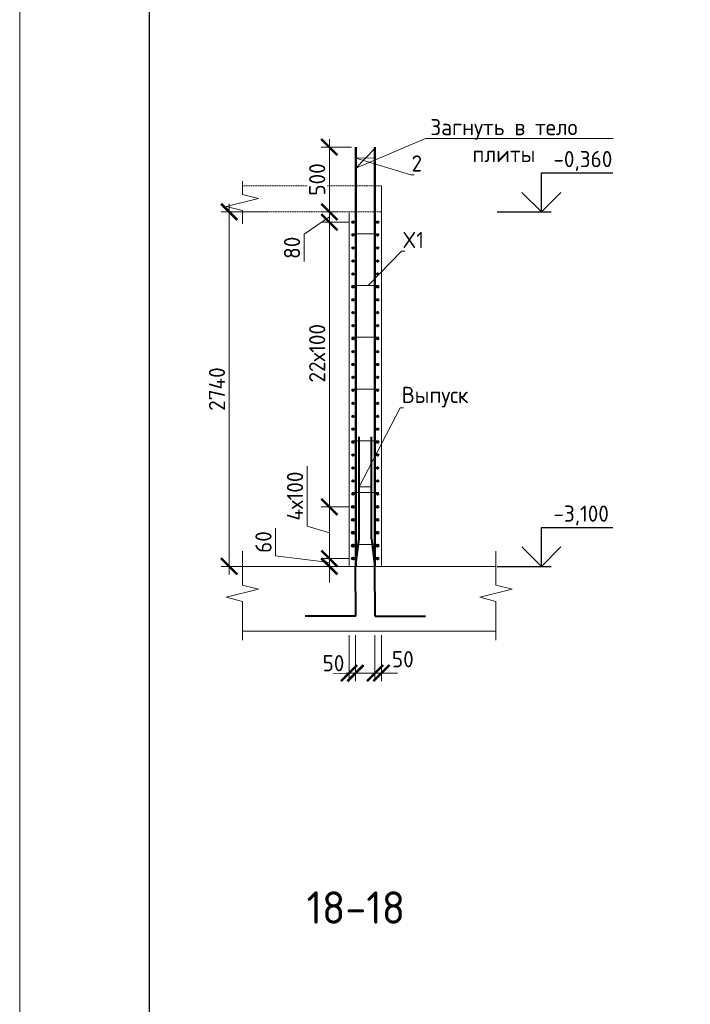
# Model space of a CAD drawing. Header units: millimetres. Extents: x 376598 to 1249954, y -318491 to -22134.
# Tile 188 of 256: x 577095 to 587459, y -65098 to -49879. Entities that reach past the tile are written whole.
import ezdxf
from ezdxf import colors
from ezdxf.entities.mleader import LeaderData, LeaderLine
from ezdxf.math import Vec2, Vec3

# ---------------------------------------------------------------- set-up
doc = ezdxf.new("R2010")
doc.units = ezdxf.units.MM
doc.linetypes.add('01 Штриховая _4 мм_', pattern=[6, 3.5, -2.5])
for name, color, linetype, lineweight in [('AF_Perekritie', 90, 'Continuous', 18), ('AF_Stena', 90, 'Continuous', 18), ('KR_Fundament', 253, 'Continuous', 18), ('Арм_шпильки', 143, 'Continuous', 18), ('Армирование', 3, 'Continuous', 40), ('АрмСтер', 2, 'Continuous', 50), ('подоснова', 151, 'Continuous', 5), ('РАЗМЕРЫ', 1, 'Continuous', 9), ('ТОНКИЕ', 7, 'Continuous', 9)]:
    doc.layers.add(name, color=color, linetype=linetype, lineweight=lineweight)
doc.layers.add('ТОЛСТЫЕ_ОСНОВНЫЕ', color=6, linetype='Continuous')
doc.styles.add('GOST-2.304_Type-B', font='GOST_Common.ttf')
doc.dimstyles.new('мой 25', dxfattribs={"dimscale": 100, "dimtxt": 2.5, "dimasz": 2.5, "dimexe": 1.25, "dimexo": 0.625, "dimtad": 1, "dimdec": 0, "dimlfac": 0.5, "dimtxsty": 'GOST-2.304_Type-B', "dimblk": 'ARCHTICK', "dimcen": 2.5, "dimdle": 1.25, "dimaunit": 1, "dimadec": 1, "dimazin": 2, "dimtfac": 1, "dimtdec": 0, "dimtmove": 1, "dimatfit": 3, "dimfxl": 6, "dimfxlon": 1, "dimtfill": 1, "dimlwd": -1, "dimlwe": -1, "dimarcsym": 0})

# ---------------------------------------------------------------- blocks, each defined once
blk = doc.blocks.new('*U58')
at = {"layer": 'ТОЛСТЫЕ_ОСНОВНЫЕ', "color": 6}
blk.add_lwpolyline([(20, 5), (1256, 5), (1256, 589), (20, 589)], close=True, dxfattribs=at)
at = {"layer": 'ТОНКИЕ'}
blk.add_lwpolyline([(0, 0), (1261, 0), (1261, 594), (0, 594)], close=True, dxfattribs=at)
blk = doc.blocks.new('_None')
blk = doc.blocks.new('_ArchTick')
at = {"color": 0, "linetype": 'ByBlock', "const_width": 0.15}
blk.add_lwpolyline([(-0.5, -0.5), (0.5, 0.5)], dxfattribs=at)
blk = doc.blocks.new('*D2454')
at = {"layer": 'DEFPOINTS', "color": 0, "lineweight": 0, "transparency": 16777216}
for p in [(581881, -52849), (582018, -52849), (582246, -53009)]:
    blk.add_point(p, dxfattribs=at)
at = {"layer": 'РАЗМЕРЫ', "color": 0, "linetype": 'Continuous', "transparency": 16777216}
for p, q in [((581881, -53134), (581881, -52724)), ((581881, -52929), (581491, -53193)), ((581956, -52849), (581756, -52849)), ((582184, -53009), (581756, -53009)), ((581491, -53193), (581491, -53618))]:
    blk.add_line(p, q, dxfattribs=at)
at = {"layer": 'РАЗМЕРЫ', "color": 0, "transparency": 16777216, "xscale": 250, "yscale": 250, "zscale": 250}
for p, rotation in [((581881, -52849), 90), ((581881, -53009), 270)]:
    blk.add_blockref('_ArchTick', p, dxfattribs=dict(at, rotation=rotation))
at = {"layer": 'РАЗМЕРЫ', "color": 0, "lineweight": 0, "transparency": 16777216, "insert": (581304, -53405), "char_height": 250, "attachment_point": 5, "rotation": 90, "style": 'GOST-2.304_Type-B', "bg_fill": 3, "box_fill_scale": 1.1, "bg_fill_color": 256, "bg_fill_true_color": 13158600, "bg_fill_transparency": 0}
blk.add_mtext('80', dxfattribs=at)
blk = doc.blocks.new('*D2455')
at = {"layer": 'DEFPOINTS', "color": 0, "lineweight": 0, "transparency": 16777216}
for p in [(582246, -57409), (581881, -58209), (582246, -58209)]:
    blk.add_point(p, dxfattribs=at)
at = {"layer": 'РАЗМЕРЫ', "color": 0, "linetype": 'Continuous', "transparency": 16777216}
for p, q in [((581537, -57706), (581537, -56781)), ((581881, -57284), (581881, -58334)), ((582184, -57409), (581756, -57409)), ((581881, -57809), (581537, -57706)), ((582184, -58209), (581756, -58209))]:
    blk.add_line(p, q, dxfattribs=at)
at = {"layer": 'РАЗМЕРЫ', "color": 0, "transparency": 16777216, "xscale": 250, "yscale": 250, "zscale": 250}
for p, rotation in [((581881, -57409), 90), ((581881, -58209), 270)]:
    blk.add_blockref('_ArchTick', p, dxfattribs=dict(at, rotation=rotation))
at = {"layer": 'РАЗМЕРЫ', "color": 0, "lineweight": 0, "transparency": 16777216, "insert": (581350, -57243), "char_height": 250, "attachment_point": 5, "rotation": 90, "style": 'GOST-2.304_Type-B', "bg_fill": 3, "box_fill_scale": 1.1, "bg_fill_color": 256, "bg_fill_true_color": 13158600, "bg_fill_transparency": 0}
blk.add_mtext('4х100', dxfattribs=at)
blk = doc.blocks.new('*D2456')
at = {"layer": 'DEFPOINTS', "color": 0, "lineweight": 0, "transparency": 16777216}
for p in [(582246, -58209), (581881, -58329), (582186, -58329)]:
    blk.add_point(p, dxfattribs=at)
at = {"layer": 'РАЗМЕРЫ', "color": 0, "linetype": 'Continuous', "transparency": 16777216}
for p, q in [((581050, -58166), (581050, -57741)), ((581881, -58209), (581881, -57959)), ((581881, -58269), (581050, -58166)), ((582184, -58209), (581756, -58209)), ((581881, -58209), (581881, -58329)), ((581881, -58209), (581881, -58329)), ((582124, -58329), (581756, -58329)), ((581881, -58329), (581881, -58579))]:
    blk.add_line(p, q, dxfattribs=at)
at = {"layer": 'РАЗМЕРЫ', "color": 0, "transparency": 16777216, "xscale": 250, "yscale": 250, "zscale": 250}
for p, rotation in [((581881, -58209), 270), ((581881, -58329), 90)]:
    blk.add_blockref('_ArchTick', p, dxfattribs=dict(at, rotation=rotation))
at = {"layer": 'РАЗМЕРЫ', "color": 0, "lineweight": 0, "transparency": 16777216, "insert": (580863, -57953), "char_height": 250, "attachment_point": 5, "rotation": 90, "style": 'GOST-2.304_Type-B', "bg_fill": 3, "box_fill_scale": 1.1, "bg_fill_color": 256, "bg_fill_true_color": 13158600, "bg_fill_transparency": 0}
blk.add_mtext('60', dxfattribs=at)
blk = doc.blocks.new('*D2083')
at = {"layer": 'DEFPOINTS', "color": 0, "lineweight": 0, "transparency": 16777216}
for p in [(581881, -51849), (582288, -51849), (581756, -52849)]:
    blk.add_point(p, dxfattribs=at)
at = {"layer": 'РАЗМЕРЫ', "color": 0, "linetype": 'Continuous', "transparency": 16777216}
for p, q in [((581881, -52974), (581881, -51724)), ((582225, -51849), (581756, -51849)), ((581818, -52849), (582006, -52849))]:
    blk.add_line(p, q, dxfattribs=at)
at = {"layer": 'РАЗМЕРЫ', "color": 0, "transparency": 16777216, "xscale": 250, "yscale": 250, "zscale": 250}
for p, rotation in [((581881, -51849), 90), ((581881, -52849), 270)]:
    blk.add_blockref('_ArchTick', p, dxfattribs=dict(at, rotation=rotation))
at = {"layer": 'РАЗМЕРЫ', "color": 0, "lineweight": 0, "transparency": 16777216, "insert": (581693, -52349), "char_height": 250, "attachment_point": 5, "rotation": 90, "style": 'GOST-2.304_Type-B', "bg_fill": 3, "box_fill_scale": 1.1, "bg_fill_color": 256, "bg_fill_true_color": 13158600, "bg_fill_transparency": 0}
blk.add_mtext('500', dxfattribs=at)
blk = doc.blocks.new('*D2084')
at = {"layer": 'DEFPOINTS', "color": 0, "lineweight": 0, "transparency": 16777216}
for p in [(582491, -52849), (580332, -58329), (582650, -58329)]:
    blk.add_point(p, dxfattribs=at)
at = {"layer": 'РАЗМЕРЫ', "color": 0, "linetype": 'Continuous', "transparency": 16777216}
for p, q in [((580332, -52724), (580332, -58454)), ((580932, -52849), (580207, -52849)), ((580932, -58329), (580207, -58329))]:
    blk.add_line(p, q, dxfattribs=at)
at = {"layer": 'РАЗМЕРЫ', "color": 0, "transparency": 16777216, "xscale": 250, "yscale": 250, "zscale": 250}
for p, rotation in [((580332, -52849), 90), ((580332, -58329), 270)]:
    blk.add_blockref('_ArchTick', p, dxfattribs=dict(at, rotation=rotation))
at = {"layer": 'РАЗМЕРЫ', "color": 0, "lineweight": 0, "transparency": 16777216, "insert": (580144, -55589), "char_height": 250, "attachment_point": 5, "rotation": 90, "style": 'GOST-2.304_Type-B', "bg_fill": 3, "box_fill_scale": 1.1, "bg_fill_color": 256, "bg_fill_true_color": 13158600, "bg_fill_transparency": 0}
blk.add_mtext('2740', dxfattribs=at)
blk = doc.blocks.new('*D2457')
at = {"layer": 'DEFPOINTS', "color": 0, "lineweight": 0, "transparency": 16777216}
for p in [(582246, -53009), (581881, -57409), (582102, -57409)]:
    blk.add_point(p, dxfattribs=at)
at = {"layer": 'РАЗМЕРЫ', "color": 0, "linetype": 'Continuous', "transparency": 16777216}
for p, q in [((581881, -52884), (581881, -57534)), ((582184, -53009), (581756, -53009)), ((582040, -57409), (581756, -57409))]:
    blk.add_line(p, q, dxfattribs=at)
at = {"layer": 'РАЗМЕРЫ', "color": 0, "transparency": 16777216, "xscale": 250, "yscale": 250, "zscale": 250}
for p, rotation in [((581881, -53009), 90), ((581881, -57409), 270)]:
    blk.add_blockref('_ArchTick', p, dxfattribs=dict(at, rotation=rotation))
at = {"layer": 'РАЗМЕРЫ', "color": 0, "lineweight": 0, "transparency": 16777216, "insert": (581693, -55035), "char_height": 250, "attachment_point": 5, "rotation": 90, "style": 'GOST-2.304_Type-B', "bg_fill": 3, "box_fill_scale": 1.1, "bg_fill_color": 256, "bg_fill_true_color": 13158600, "bg_fill_transparency": 0}
blk.add_mtext('22х100', dxfattribs=at)
blk = doc.blocks.new('*D2085')
at = {"layer": 'DEFPOINTS', "color": 0, "lineweight": 0, "transparency": 16777216}
for p in [(582186, -59329), (582286, -59329), (582286, -59979)]:
    blk.add_point(p, dxfattribs=at)
at = {"layer": 'РАЗМЕРЫ', "color": 0, "linetype": 'Continuous', "transparency": 16777216}
for p, q in [((582186, -59391), (582186, -60104)), ((582286, -59391), (582286, -60104)), ((582186, -59979), (581936, -59979)), ((582286, -59979), (582536, -59979))]:
    blk.add_line(p, q, dxfattribs=at)
at = {"layer": 'РАЗМЕРЫ', "color": 0, "lineweight": 0, "transparency": 16777216, "insert": (581944, -59826), "char_height": 250, "attachment_point": 5, "style": 'GOST-2.304_Type-B', "bg_fill": 3, "box_fill_scale": 1.1, "bg_fill_color": 256, "bg_fill_true_color": 13158600, "bg_fill_transparency": 0}
blk.add_mtext('50', dxfattribs=at)
at = {"layer": 'РАЗМЕРЫ', "color": 0, "linetype": 'Continuous', "transparency": 16777216}
blk.add_line((582186, -59979), (582286, -59979), dxfattribs=at)
at = {"layer": 'РАЗМЕРЫ', "color": 0, "transparency": 16777216, "xscale": 250, "yscale": 250, "zscale": 250}
blk.add_blockref('_ArchTick', (582186, -59979), dxfattribs=at)
at = {"layer": 'РАЗМЕРЫ', "color": 0, "transparency": 16777216, "xscale": 250, "yscale": 250, "zscale": 250, "rotation": 180}
blk.add_blockref('_ArchTick', (582286, -59979), dxfattribs=at)
blk = doc.blocks.new('*D2086')
at = {"layer": 'DEFPOINTS', "color": 0, "lineweight": 0, "transparency": 16777216}
for p in [(582586, -59329), (582686, -59329), (582686, -59979)]:
    blk.add_point(p, dxfattribs=at)
at = {"layer": 'РАЗМЕРЫ', "color": 0, "linetype": 'Continuous', "transparency": 16777216}
for p, q in [((582586, -59391), (582586, -60104)), ((582686, -59391), (582686, -60104)), ((582586, -59979), (582336, -59979)), ((582586, -59979), (582686, -59979)), ((582686, -59979), (582936, -59979))]:
    blk.add_line(p, q, dxfattribs=at)
at = {"layer": 'РАЗМЕРЫ', "color": 0, "transparency": 16777216, "xscale": 250, "yscale": 250, "zscale": 250}
blk.add_blockref('_ArchTick', (582586, -59979), dxfattribs=at)
at = {"layer": 'РАЗМЕРЫ', "color": 0, "lineweight": 0, "transparency": 16777216, "insert": (583016, -59764), "char_height": 250, "attachment_point": 5, "style": 'GOST-2.304_Type-B', "bg_fill": 3, "box_fill_scale": 1.1, "bg_fill_color": 256, "bg_fill_true_color": 13158600, "bg_fill_transparency": 0}
blk.add_mtext('50', dxfattribs=at)
at = {"layer": 'РАЗМЕРЫ', "color": 0, "transparency": 16777216, "xscale": 250, "yscale": 250, "zscale": 250, "rotation": 180}
blk.add_blockref('_ArchTick', (582686, -59979), dxfattribs=at)

msp = doc.modelspace()

# ---------------------------------------------------------------- linework, layer by layer
for points in [[(585157.1, -52248.9), (586262.4, -52248.9)], [(585157.1, -52848.9), (585157.1, -52248.9)], [(585457.1, -52548.9), (585157.1, -52848.9), (584857.1, -52548.9)], [(584472.6, -52848.9), (585307.1, -52848.9)], [(585157.1, -57728.9), (586262.4, -57728.9)], [(585157.1, -58328.9), (585157.1, -57728.9)], [(585457.1, -58028.9), (585157.1, -58328.9), (584857.1, -58028.9)], [(584472.6, -58328.9), (585307.1, -58328.9)]]:
    msp.add_lwpolyline(points)
at = {"layer": 'AF_Perekritie', "linetype": '01 Штриховая _4 мм_', "lineweight": 9}
for p, q in [((582686.3, -52448.9), (580537.7, -52448.9)), ((580537.7, -52848.9), (582686.3, -52848.9))]:
    msp.add_line(p, q, dxfattribs=at)
at = {"layer": 'AF_Stena', "lineweight": 20}
for p, q in [((582686.3, -58328.9), (582686.3, -52449.9)), ((582186.3, -52848.9), (582186.3, -58328.9)), ((582186.3, -58328.9), (582686.3, -58328.9))]:
    msp.add_line(p, q, dxfattribs=at)
for points in [[(580537.7, -52523.9), (580537.7, -52373.9)], [(580787.7, -52641.4), (580287.7, -52766.4)], [(580537.7, -52523.9), (580537.7, -52578.9)], [(580537.7, -52578.9), (580787.7, -52641.4)], [(580287.7, -52766.4), (580537.7, -52828.9)], [(580537.7, -52828.9), (580537.7, -52883.9)], [(580537.7, -52883.9), (580537.7, -53033.9)], [(580537.7, -58564.8), (580537.7, -58093)], [(584454.1, -58564.8), (584454.1, -58093)], [(580537.7, -58564.8), (580537.7, -58619.8)], [(584454.1, -58564.8), (584454.1, -58619.8)], [(580787.7, -58682.3), (580287.7, -58807.3)], [(580537.7, -58619.8), (580787.7, -58682.3)], [(584704.1, -58682.3), (584204.1, -58807.3)], [(584454.1, -58619.8), (584704.1, -58682.3)], [(580287.7, -58807.3), (580537.7, -58869.8)], [(580537.7, -58869.8), (580537.7, -58924.8)], [(584204.1, -58807.3), (584454.1, -58869.8)], [(584454.1, -58869.8), (584454.1, -58924.8)], [(580537.7, -58924.8), (580537.7, -59468.9)], [(584454.1, -58924.8), (584454.1, -59468.9)]]:
    msp.add_lwpolyline(points, dxfattribs=at)
at = {"layer": 'KR_Fundament', "lineweight": 9}
for p, q in [((584454.1, -58328.9), (580537.7, -58328.9)), ((580537.7, -59328.9), (584454.1, -59328.9))]:
    msp.add_line(p, q, dxfattribs=at)
at = {"layer": 'Армирование', "ltscale": 100}
for p, q in [((582341.3, -57901.5), (582341.6, -56328.4)), ((582532, -57901.5), (582532.3, -56328.4)), ((582287.2, -58336.1), (582341.3, -57901.5)), ((582532, -57901.5), (582586, -58336.1)), ((582287.6, -59099.5), (582287.2, -58336.1)), ((582586.3, -59099.5), (582586, -58336.1)), ((582287.9, -59099.6), (581506.3, -59099.3)), ((582586.3, -59099.5), (583367.9, -59099.2))]:
    msp.add_line(p, q, dxfattribs=at)
for centre, radius in [((582246.3, -53008.9), 12), ((582626.3, -53008.9), 12), ((582626.3, -53408.9), 12), ((582246.3, -53808.9), 12), ((582626.3, -53808.9), 12), ((582246.3, -54208.9), 12), ((582626.3, -54208.9), 12), ((582246.3, -54608.9), 12), ((582626.3, -54608.9), 12), ((582246.3, -55008.9), 12), ((582626.3, -55008.9), 12), ((582246.3, -55408.9), 12), ((582626.3, -55408.9), 12), ((582246.3, -55808.9), 12), ((582626.3, -55808.9), 12), ((582246.3, -56208.9), 12), ((582626.3, -56208.9), 12), ((582246.3, -56608.9), 12), ((582626.3, -56608.9), 12), ((582246.3, -57008.9), 12), ((582626.3, -57008.9), 12), ((582246.3, -57408.9), 16), ((582626.3, -57408.9), 16), ((582246.3, -57808.9), 16), ((582626.3, -57808.9), 16), ((582246.3, -58208.9), 16), ((582626.3, -58208.9), 16)]:
    msp.add_circle(centre, radius, dxfattribs=at)
at = {"layer": 'АрмСтер', "ltscale": 15}
for p, q in [((582287.6, -58328.9), (582287.6, -51848.8)), ((582586, -58328.9), (582586, -51848.8))]:
    msp.add_line(p, q, dxfattribs=at)

# ---------------------------------------------------------------- block references
at = {"xscale": 100, "yscale": 100, "zscale": 100}
msp.add_blockref('*U58', (577095.4, -81534.3, 3100), dxfattribs=at)

# ---------------------------------------------------------------- texts
at = {"style": 'GOST-2.304_Type-B'}
for s, p in [('-0,360', (585343, -52158.9)), ('-3,100', (585343, -57638.9))]:
    msp.add_text(s, height=250, dxfattribs=at).set_placement(p)
at = {"layer": 'РАЗМЕРЫ', "insert": (582290, -63602.6), "char_height": 500, "attachment_point": 5, "style": 'GOST-2.304_Type-B'}
msp.add_mtext_dynamic_manual_height_columns('18-18', width=3941.213, gutter_width=625, heights=[500], dxfattribs=at)

# ---------------------------------------------------------------- leaders
at = {"layer": 'подоснова'}
ml = msp.add_multileader_mtext('Standard', dxfattribs=at)
ml.set_content('Загнуть в тело плиты', color=256, style='GOST-2.304_Type-B')
ml.set_leader_properties(color=256, linetype='ByLayer', lineweight=15)
ml.set_arrow_properties(name='NONE')
ml.build(insert=Vec2(0, 0))
ml.multileader.update_dxf_attribs({"text_left_attachment_type": 6, "text_right_attachment_type": 6, "dogleg_length": 10, "arrow_head_size": 18})
ctx = ml.context
ctx.base_point, ctx.char_height, ctx.arrow_head_size, ctx.landing_gap_size, ctx.plane_origin = Vec3(583379, -51714.6), 250, 18, 20, Vec3(586797.1, -50264.2)
ctx.left_attachment, ctx.right_attachment, ctx.text_align_type = 6, 6, 1
notes = []
notes.append((ctx, [(1, (1, 1, 0), (583369, -51714.6), (1, 0), 10, [(0, [(582586, -51868.8), (582287.6, -52173.4)], 0, [])])]))
ctx.mtext.insert, ctx.mtext.width, ctx.mtext.alignment, ctx.mtext.flow_direction = Vec3(584578.3, -51414.6), 2840.037, 2, 5
ml = msp.add_multileader_mtext('Standard', dxfattribs=at)
ml.set_content('2', color=256, style='GOST-2.304_Type-B')
ml.set_leader_properties(color=256, linetype='ByLayer', lineweight=15)
ml.set_arrow_properties(name='NONE')
ml.build(insert=Vec2(0, 0))
ml.multileader.update_dxf_attribs({"text_left_attachment_type": 6, "text_right_attachment_type": 6, "dogleg_length": 10, "arrow_head_size": 18})
ctx = ml.context
ctx.base_point, ctx.char_height, ctx.arrow_head_size, ctx.landing_gap_size, ctx.plane_origin = Vec3(583149.9, -52276), 250, 18, 20, Vec3(581933, -50963.4)
ctx.left_attachment, ctx.right_attachment, ctx.text_align_type = 6, 6, 1
notes.append((ctx, [(0, (1, 1, 0), (583139.9, -52276), (1, 0), 10, [(1, [(582586, -52016), (582287.6, -52017.8)], 0, [])])]))
ctx.mtext.insert, ctx.mtext.width, ctx.mtext.alignment, ctx.mtext.flow_direction = Vec3(583232.4, -51976), 22.898, 2, 5
ml = msp.add_multileader_mtext('Standard', dxfattribs=at)
ml.set_content('X1', color=256, style='GOST-2.304_Type-B')
ml.set_leader_properties(color=256, linetype='ByLayer', lineweight=15)
ml.set_arrow_properties(name='NONE')
ml.build(insert=Vec2(0, 0))
ml.multileader.update_dxf_attribs({"text_left_attachment_type": 6, "text_right_attachment_type": 6, "dogleg_length": 10, "arrow_head_size": 18})
ctx = ml.context
ctx.base_point, ctx.char_height, ctx.arrow_head_size, ctx.landing_gap_size, ctx.plane_origin = Vec3(583006.7, -53459), 250, 18, 20, Vec3(582012.2, -52686.9)
ctx.left_attachment, ctx.right_attachment, ctx.text_align_type = 6, 6, 1
notes.append((ctx, [(0, (1, 1, 0), (582996.7, -53459), (1, 0), 10, [(0, [(582483, -53988.9)], 0, [])])]))
ctx.mtext.insert, ctx.mtext.width, ctx.mtext.alignment, ctx.mtext.flow_direction = Vec3(583176.7, -53159), 22.898, 2, 5
ml = msp.add_multileader_mtext('Standard', dxfattribs=at)
ml.set_content('Выпуск', color=256, style='GOST-2.304_Type-B')
ml.set_leader_properties(color=256, linetype='ByLayer', lineweight=15)
ml.set_arrow_properties(name='NONE')
ml.build(insert=Vec2(0, 0))
ml.multileader.update_dxf_attribs({"text_left_attachment_type": 6, "text_right_attachment_type": 6, "dogleg_length": 10, "arrow_head_size": 18})
ctx = ml.context
ctx.base_point, ctx.char_height, ctx.arrow_head_size, ctx.landing_gap_size, ctx.plane_origin = Vec3(582982.6, -55879.1), 250, 18, 20, Vec3(581825.5, -55861)
ctx.left_attachment, ctx.right_attachment, ctx.text_align_type = 6, 6, 1
notes.append((ctx, [(0, (1, 1, 0), (582972.6, -55879.1), (1, 0), 10, [(1, [(582532, -57102.2), (582341.3, -57098.9)], 0, [])])]))
ctx.mtext.insert, ctx.mtext.width, ctx.mtext.alignment, ctx.mtext.flow_direction = Vec3(583515.1, -55554.1), 22.898, 2, 5
for ctx, leaders in notes:
    for number, flags, end, landing, length, lines in leaders:
        leader = LeaderData()
        leader.index, (leader.has_last_leader_line, leader.has_dogleg_vector, leader.attachment_direction) = number, flags
        leader.last_leader_point, leader.dogleg_vector, leader.dogleg_length = Vec3(end), Vec3(landing), length
        for number, points, colour, breaks in lines:
            line = LeaderLine()
            line.index, line.vertices, line.color, line.breaks = number, Vec3.list(points), colors.encode_raw_color(colour), breaks
            leader.lines.append(line)
        ctx.leaders.append(leader)

# ---------------------------------------------------------------- next in the draw order: dimensions: what is measured, and where the dimension line sits
at = {"layer": 'РАЗМЕРЫ', "lineweight": 0}
dim = msp.add_linear_dim(base=(581881, -52848.9), p1=(582246.3, -53008.9), p2=(582018.1, -52848.9), angle=90, dimstyle='мой 25', dxfattribs=at)
dim.commit()
dim.dimension.update_dxf_attribs({"geometry": '*D2454', "text_midpoint": (581491.1, -53255.1), "dimtype": 160})
dim = msp.add_linear_dim(base=(581881, -58208.9), p1=(582246.3, -57408.9), p2=(582246.3, -58208.9), angle=90, text='4х100', dimstyle='мой 25', dxfattribs=at)
dim.commit()
dim.dimension.update_dxf_attribs({"geometry": '*D2455', "text_midpoint": (581349.7, -57643.3)})
dim = msp.add_linear_dim(base=(582286.2, -59979.1), p1=(582186.3, -59328.9), p2=(582286.2, -59328.9), dimstyle='мой 25', dxfattribs=at)
dim.commit()
dim.dimension.update_dxf_attribs({"geometry": '*D2085', "text_midpoint": (581943.6, -60013.6), "dimtype": 160})

# ---------------------------------------------------------------- next in the draw order: linework, layer by layer
at = {"layer": 'Армирование', "ltscale": 100}
msp.add_circle((582246.3, -53408.9), 12, dxfattribs=at)

# ---------------------------------------------------------------- next in the draw order: dimensions: what is measured, and where the dimension line sits
at = {"layer": 'РАЗМЕРЫ', "lineweight": 0}
dim = msp.add_linear_dim(base=(581881, -51848.9), p1=(581756, -52848.9), p2=(582287.6, -51848.9), angle=90, dimstyle='мой 25', dxfattribs=at)
dim.commit()
dim.dimension.update_dxf_attribs({"geometry": '*D2083', "text_midpoint": (581693.5, -52348.9)})
dim = msp.add_linear_dim(base=(581881, -58328.9), p1=(582246.3, -58208.9), p2=(582186.3, -58328.9), angle=90, dimstyle='мой 25', dxfattribs=at)
dim.commit()
dim.dimension.update_dxf_attribs({"geometry": '*D2456', "text_midpoint": (581050.1, -58103.3), "dimtype": 160})
dim = msp.add_linear_dim(base=(582686.3, -59979.1), p1=(582586.2, -59328.9), p2=(582686.3, -59328.9), dimstyle='мой 25', dxfattribs=at)
dim.commit()
dim.dimension.update_dxf_attribs({"geometry": '*D2086', "text_midpoint": (583015.9, -59951), "dimtype": 160})

# ---------------------------------------------------------------- next in the draw order: dimensions: what is measured, and where the dimension line sits
dim = msp.add_linear_dim(base=(580331.7, -58328.9), p1=(582490.9, -52848.9), p2=(582650.5, -58328.9), angle=90, dimstyle='мой 25', dxfattribs=at)
dim.commit()
dim.dimension.update_dxf_attribs({"geometry": '*D2084', "text_midpoint": (580144.2, -55588.9)})

# ---------------------------------------------------------------- next in the draw order: linework, layer by layer
at = {"layer": 'Арм_шпильки'}
msp.add_line((582226.3, -57988.9), (582646.3, -57988.9), dxfattribs=at)
at = {"layer": 'Армирование', "ltscale": 100}
for centre, radius in [((582246.3, -53208.9), 12), ((582626.3, -53208.9), 12), ((582246.3, -53608.9), 12), ((582626.3, -53608.9), 12), ((582626.3, -54008.9), 12), ((582626.3, -54408.9), 12), ((582626.3, -54808.9), 12), ((582626.3, -55208.9), 12), ((582626.3, -55608.9), 12), ((582626.3, -56008.9), 12), ((582626.3, -56408.9), 12), ((582626.3, -56808.9), 12), ((582626.3, -57208.9), 12), ((582246.3, -57608.9), 16), ((582626.3, -57608.9), 16), ((582246.3, -58008.9), 16), ((582626.3, -58008.9), 16)]:
    msp.add_circle(centre, radius, dxfattribs=at)

# ---------------------------------------------------------------- next in the draw order: dimensions: what is measured, and where the dimension line sits
at = {"layer": 'РАЗМЕРЫ', "lineweight": 0}
dim = msp.add_linear_dim(base=(581881, -57408.9), p1=(582246.3, -53008.9), p2=(582102.4, -57408.9), angle=90, text='22х100', dimstyle='мой 25', dxfattribs=at)
dim.commit()
dim.dimension.update_dxf_attribs({"geometry": '*D2457', "text_midpoint": (581881, -55034.8), "dimtype": 160})

# ---------------------------------------------------------------- next in the draw order: linework, layer by layer
at = {"layer": 'Арм_шпильки'}
for p, q in [((582226.3, -53188.9), (582646.3, -53188.9)), ((582226.3, -53988.9), (582646.3, -53988.9)), ((582226.3, -54788.9), (582646.3, -54788.9)), ((582226.3, -55588.9), (582646.3, -55588.9)), ((582226.3, -56388.9), (582646.3, -56388.9)), ((582226.3, -57188.9), (582646.3, -57188.9))]:
    msp.add_line(p, q, dxfattribs=at)
at = {"layer": 'Армирование', "ltscale": 100}
for centre in [(582246.3, -54008.9), (582246.3, -54408.9), (582246.3, -54808.9), (582246.3, -55208.9), (582246.3, -55608.9), (582246.3, -56008.9), (582246.3, -56408.9), (582246.3, -56808.9), (582246.3, -57208.9)]:
    msp.add_circle(centre, 12, dxfattribs=at)

doc.saveas('drawing.dxf')
